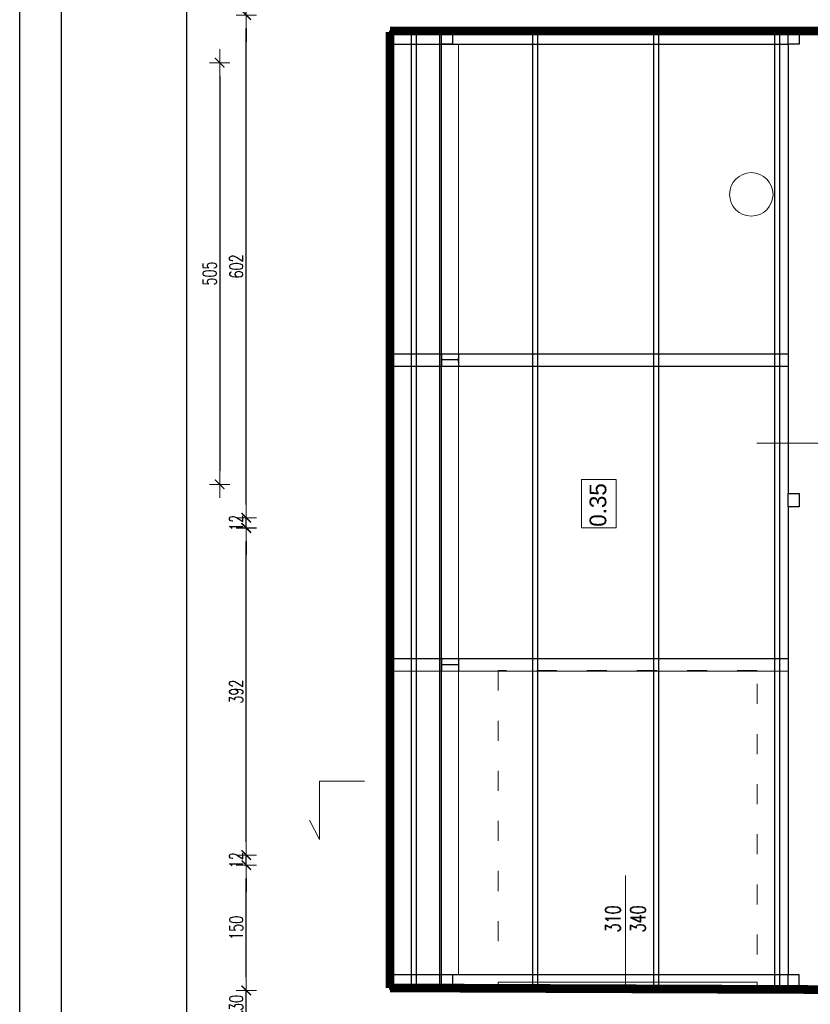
# Model space of a CAD drawing. Header units: millimetres. Extents: x -2948 to 78628, y 64669 to 215420.
# Tile 198 of 256: x 54494 to 55441, y 142922 to 144101. Entities that reach past the tile are written whole.
import ezdxf

# ---------------------------------------------------------------- set-up
doc = ezdxf.new("R2010")
doc.units = ezdxf.units.MM
for name, pattern in [('ACAD_ISO03W100', [30, 12, -18]), ('B0301', [25, 12.5, -6.25, 0, -6.25]), ('HIDDEN', [9.525, 6.35, -3.175])]:
    doc.linetypes.add(name, pattern=pattern)
for name, color, linetype in [('C--L99b', 1, 'Continuous'), ('FORMATKA', 7, 'Continuous'), ('KONSTR.STALOWA', 42, 'Continuous')]:
    doc.layers.add(name, color=color, linetype=linetype)
for name, color, linetype, lineweight in [('NOWE SCIANY', 3, 'Continuous', 13), ('OPIS', 2, 'Continuous', 13), ('pomiwszczenia', 95, 'Continuous', 20), ('POMOC', 1, 'Continuous', 13), ('STOLARKA', 3, 'Continuous', 13), ('WENTYLACJA', 21, 'Continuous', 9), ('WYMIAR', 5, 'Continuous', 13)]:
    doc.layers.add(name, color=color, linetype=linetype, lineweight=lineweight)
doc.styles.add('style2', font='romans.shx', dxfattribs={"width": 0.7})
doc.dimstyles.new('100', dxfattribs={"dimscale": 80, "dimtxt": 0.2, "dimasz": 0.2, "dimexe": 1.25, "dimexo": 0.625, "dimgap": 0.05, "dimtad": 1, "dimdec": 0, "dimdsep": 46, "dimlunit": 6, "dimtxsty": 'style2', "dimblk1": 'TICK', "dimblk2": 'TICK', "dimsah": 1, "dimcen": 0.2, "dimse1": 1, "dimse2": 1, "dimclrd": 256, "dimclrt": 2, "dimadec": 0, "dimazin": 0, "dimtfac": 1, "dimtdec": 0, "dimtix": 1, "dimtmove": 1, "dimatfit": 0, "dimldrblk": 'DOTSMALL', "dimfxl": 1, "dimtolj": 1, "dimtzin": 0, "dimarcsym": 0})

# ---------------------------------------------------------------- blocks, each defined once
blk = doc.blocks.new('TICK')
at = {"color": 5}
for p, q in [((0, -0.75), (0, 0.75)), ((-1, 0), (1, 0))]:
    blk.add_line(p, q, dxfattribs=at)
at = {"const_width": 0.1}
blk.add_lwpolyline([(-0.354, -0.354), (0.354, 0.354)], dxfattribs=at)
blk = doc.blocks.new('*D1675')
at = {"layer": 'Defpoints', "color": 0, "ltscale": 2, "transparency": 16777216}
for p in [(55393.1, 144049.7), (54733.5, 143544.7), (55387.5, 143544.7)]:
    blk.add_point(p, dxfattribs=at)
at = {"layer": 'WYMIAR', "lineweight": -2, "ltscale": 2, "transparency": 16777216}
blk.add_line((54733.5, 144033.7), (54733.5, 143560.7), dxfattribs=at)
at = {"layer": 'WYMIAR', "lineweight": -2, "ltscale": 2, "transparency": 16777216, "xscale": 16, "yscale": 16, "zscale": 16}
for p, rotation in [((54733.5, 144049.7), 90), ((54733.5, 143544.7), 270)]:
    blk.add_blockref('TICK', p, dxfattribs=dict(at, rotation=rotation))
at = {"layer": 'WYMIAR', "color": 2, "ltscale": 2, "transparency": 16777216, "insert": (54721.5, 143797.2), "char_height": 16, "attachment_point": 5, "rotation": 90, "style": 'style2'}
blk.add_mtext('\\A1;505', dxfattribs=at)
blk = doc.blocks.new('_DotSmall')
at = {"layer": 'OPIS', "color": 0, "const_width": 0.5}
blk.add_lwpolyline([(-0.0625, 0, 1), (0.0625, 0, 1)], format="xyb", close=True, dxfattribs=at)
blk = doc.blocks.new('*D1694')
at = {"layer": 'Defpoints', "color": 0, "ltscale": 2, "transparency": 16777216}
for p in [(54694.3, 147141.7), (55436.3, 147141.7), (55436.3, 137474.7)]:
    blk.add_point(p, dxfattribs=at)
at = {"layer": 'WYMIAR', "lineweight": -2, "ltscale": 2, "transparency": 16777216}
blk.add_line((54694.3, 137490.7), (54694.3, 147125.7), dxfattribs=at)
at = {"layer": 'WYMIAR', "lineweight": -2, "ltscale": 2, "transparency": 16777216, "xscale": 16, "yscale": 16, "zscale": 16}
for p, rotation in [((54694.3, 147141.7), 90.00020786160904), ((54694.3, 137474.7), 270.0002078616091)]:
    blk.add_blockref('TICK', p, dxfattribs=dict(at, rotation=rotation))
at = {"layer": 'WYMIAR', "color": 2, "ltscale": 2, "transparency": 16777216, "insert": (54681.8, 142308.2), "char_height": 16, "attachment_point": 5, "rotation": 90.0002, "style": 'style2'}
blk.add_mtext('\\A1;9\xa0667', dxfattribs=at)
blk = doc.blocks.new('*D1712')
at = {"layer": 'Defpoints', "color": 0, "ltscale": 2, "transparency": 16777216}
for p in [(54765.4, 142938.7), (55503.7, 142938.7), (55503.7, 142908.7)]:
    blk.add_point(p, dxfattribs=at)
at = {"layer": 'WYMIAR', "lineweight": -2, "ltscale": 2, "transparency": 16777216}
for p, q in [((54765.4, 142954.7), (54765.4, 142970.7)), ((54765.4, 142908.7), (54765.4, 142938.7)), ((54765.4, 142892.7), (54765.4, 142876.7))]:
    blk.add_line(p, q, dxfattribs=at)
at = {"layer": 'WYMIAR', "lineweight": -2, "ltscale": 2, "transparency": 16777216, "xscale": 16, "yscale": 16, "zscale": 16}
for p, rotation in [((54765.4, 142938.7), 270), ((54765.4, 142908.7), 90)]:
    blk.add_blockref('TICK', p, dxfattribs=dict(at, rotation=rotation))
at = {"layer": 'WYMIAR', "color": 2, "ltscale": 2, "transparency": 16777216, "insert": (54753.4, 142923.7), "char_height": 16, "attachment_point": 5, "rotation": 90, "style": 'style2'}
blk.add_mtext('\\A1;30', dxfattribs=at)
blk = doc.blocks.new('*D1713')
at = {"layer": 'Defpoints', "color": 0, "ltscale": 2, "transparency": 16777216}
for p in [(54765.4, 143088.7), (55493.3, 143088.7), (55503.7, 142938.7)]:
    blk.add_point(p, dxfattribs=at)
at = {"layer": 'WYMIAR', "lineweight": -2, "ltscale": 2, "transparency": 16777216}
blk.add_line((54765.4, 142954.7), (54765.4, 143072.7), dxfattribs=at)
at = {"layer": 'WYMIAR', "lineweight": -2, "ltscale": 2, "transparency": 16777216, "xscale": 16, "yscale": 16, "zscale": 16}
for p, rotation in [((54765.4, 143088.7), 90), ((54765.4, 142938.7), 270)]:
    blk.add_blockref('TICK', p, dxfattribs=dict(at, rotation=rotation))
at = {"layer": 'WYMIAR', "color": 2, "ltscale": 2, "transparency": 16777216, "insert": (54753.4, 143013.7), "char_height": 16, "attachment_point": 5, "rotation": 90, "style": 'style2'}
blk.add_mtext('\\A1;150', dxfattribs=at)
blk = doc.blocks.new('*D1739')
at = {"layer": 'Defpoints', "color": 0, "ltscale": 2, "transparency": 16777216}
for p in [(54765.4, 142908.7), (55493.3, 142908.7), (55478.3, 142758.7)]:
    blk.add_point(p, dxfattribs=at)
at = {"layer": 'WYMIAR', "lineweight": -2, "ltscale": 2, "transparency": 16777216}
blk.add_line((54765.4, 142774.7), (54765.4, 142892.7), dxfattribs=at)
at = {"layer": 'WYMIAR', "lineweight": -2, "ltscale": 2, "transparency": 16777216, "xscale": 16, "yscale": 16, "zscale": 16}
for p, rotation in [((54765.4, 142908.7), 90), ((54765.4, 142758.7), 270)]:
    blk.add_blockref('TICK', p, dxfattribs=dict(at, rotation=rotation))
at = {"layer": 'WYMIAR', "color": 2, "ltscale": 2, "transparency": 16777216, "insert": (54753.4, 142833.7), "char_height": 16, "attachment_point": 5, "rotation": 90, "style": 'style2'}
blk.add_mtext('\\A1;150', dxfattribs=at)
blk = doc.blocks.new('*D1740')
at = {"layer": 'Defpoints', "color": 0, "ltscale": 2, "transparency": 16777216}
for p in [(54765.4, 143100.7), (55478.3, 143100.7), (55478.3, 143088.7)]:
    blk.add_point(p, dxfattribs=at)
at = {"layer": 'WYMIAR', "lineweight": -2, "ltscale": 2, "transparency": 16777216}
for p, q in [((54765.4, 143116.7), (54765.4, 143132.7)), ((54765.4, 143088.7), (54765.4, 143100.7)), ((54765.4, 143072.7), (54765.4, 143056.7))]:
    blk.add_line(p, q, dxfattribs=at)
at = {"layer": 'WYMIAR', "lineweight": -2, "ltscale": 2, "transparency": 16777216, "xscale": 16, "yscale": 16, "zscale": 16}
for p, rotation in [((54765.4, 143100.7), 270), ((54765.4, 143088.7), 90)]:
    blk.add_blockref('TICK', p, dxfattribs=dict(at, rotation=rotation))
at = {"layer": 'WYMIAR', "color": 2, "ltscale": 2, "transparency": 16777216, "insert": (54753.4, 143094.7), "char_height": 16, "attachment_point": 5, "rotation": 90, "style": 'style2'}
blk.add_mtext('\\A1;12', dxfattribs=at)
blk = doc.blocks.new('*D1741')
at = {"layer": 'Defpoints', "color": 0, "ltscale": 2, "transparency": 16777216}
for p in [(54765.4, 143492.3), (55493.3, 143492.3), (55478.3, 143100.7)]:
    blk.add_point(p, dxfattribs=at)
at = {"layer": 'WYMIAR', "lineweight": -2, "ltscale": 2, "transparency": 16777216}
blk.add_line((54765.4, 143116.7), (54765.4, 143476.3), dxfattribs=at)
at = {"layer": 'WYMIAR', "lineweight": -2, "ltscale": 2, "transparency": 16777216, "xscale": 16, "yscale": 16, "zscale": 16}
for p, rotation in [((54765.4, 143492.3), 90), ((54765.4, 143100.7), 270)]:
    blk.add_blockref('TICK', p, dxfattribs=dict(at, rotation=rotation))
at = {"layer": 'WYMIAR', "color": 2, "ltscale": 2, "transparency": 16777216, "insert": (54753.4, 143296.5), "char_height": 16, "attachment_point": 5, "rotation": 90, "style": 'style2'}
blk.add_mtext('\\A1;392', dxfattribs=at)
blk = doc.blocks.new('*D1742')
at = {"layer": 'Defpoints', "color": 0, "ltscale": 2, "transparency": 16777216}
for p in [(54765.4, 143504.7), (55493.3, 143504.7), (55493.3, 143492.7)]:
    blk.add_point(p, dxfattribs=at)
at = {"layer": 'WYMIAR', "lineweight": -2, "ltscale": 2, "transparency": 16777216}
for p, q in [((54765.4, 143520.7), (54765.4, 143536.7)), ((54765.4, 143492.7), (54765.4, 143504.7)), ((54765.4, 143476.7), (54765.4, 143460.7))]:
    blk.add_line(p, q, dxfattribs=at)
at = {"layer": 'WYMIAR', "lineweight": -2, "ltscale": 2, "transparency": 16777216, "xscale": 16, "yscale": 16, "zscale": 16}
for p, rotation in [((54765.4, 143504.7), 270), ((54765.4, 143492.7), 90)]:
    blk.add_blockref('TICK', p, dxfattribs=dict(at, rotation=rotation))
at = {"layer": 'WYMIAR', "color": 2, "ltscale": 2, "transparency": 16777216, "insert": (54753.4, 143498.7), "char_height": 16, "attachment_point": 5, "rotation": 90, "style": 'style2'}
blk.add_mtext('\\A1;12', dxfattribs=at)
blk = doc.blocks.new('*D1743')
at = {"layer": 'Defpoints', "color": 0, "ltscale": 2, "transparency": 16777216}
for p in [(54765.4, 144106.7), (55502.3, 144106.7), (55493.3, 143504.7)]:
    blk.add_point(p, dxfattribs=at)
at = {"layer": 'WYMIAR', "lineweight": -2, "ltscale": 2, "transparency": 16777216}
blk.add_line((54765.4, 143520.7), (54765.4, 144090.7), dxfattribs=at)
at = {"layer": 'WYMIAR', "lineweight": -2, "ltscale": 2, "transparency": 16777216, "xscale": 16, "yscale": 16, "zscale": 16}
for p, rotation in [((54765.4, 144106.7), 90), ((54765.4, 143504.7), 270)]:
    blk.add_blockref('TICK', p, dxfattribs=dict(at, rotation=rotation))
at = {"layer": 'WYMIAR', "color": 2, "ltscale": 2, "transparency": 16777216, "insert": (54753.4, 143805.7), "char_height": 16, "attachment_point": 5, "rotation": 90, "style": 'style2'}
blk.add_mtext('\\A1;602', dxfattribs=at)
blk = doc.blocks.new('*D1744')
at = {"layer": 'Defpoints', "color": 0, "ltscale": 2, "transparency": 16777216}
for p in [(54765.4, 144136.7), (55493.3, 144136.7), (55502.3, 144106.7)]:
    blk.add_point(p, dxfattribs=at)
at = {"layer": 'WYMIAR', "lineweight": -2, "ltscale": 2, "transparency": 16777216}
for p, q in [((54765.4, 144152.7), (54765.4, 144168.7)), ((54765.4, 144106.7), (54765.4, 144136.7)), ((54765.4, 144090.7), (54765.4, 144074.7))]:
    blk.add_line(p, q, dxfattribs=at)
at = {"layer": 'WYMIAR', "lineweight": -2, "ltscale": 2, "transparency": 16777216, "xscale": 16, "yscale": 16, "zscale": 16}
for p, rotation in [((54765.4, 144136.7), 270), ((54765.4, 144106.7), 90)]:
    blk.add_blockref('TICK', p, dxfattribs=dict(at, rotation=rotation))
at = {"layer": 'WYMIAR', "color": 2, "ltscale": 2, "transparency": 16777216, "insert": (54753.4, 144121.7), "char_height": 16, "attachment_point": 5, "rotation": 90, "style": 'style2'}
blk.add_mtext('\\A1;30', dxfattribs=at)

msp = doc.modelspace()

# ---------------------------------------------------------------- linework, layer by layer
at = {"layer": 'C--L99b', "color": 12, "linetype": 'B0301', "true_color": 0xdb0000, "const_width": 10.4}
for points in [[(54937.3, 144087.8), (55452.3, 144087.7)], [(54937.3, 144086.6), (54937.3, 142941.7)], [(54937.3, 142941.7), (55452.3, 142939.7)]]:
    msp.add_lwpolyline(points, dxfattribs=at)
at = {"layer": 'FORMATKA', "ltscale": 2}
for points in [[(57464, 149583.3), (57464, 137083.3), (54494, 137083.3), (54494, 149583.3)], [(54544, 137133.3), (54544, 149528.4), (57414, 149528.4), (57414, 137133.3)]]:
    msp.add_lwpolyline(points, close=True, dxfattribs=at)
at = {"layer": 'KONSTR.STALOWA', "ltscale": 2}
for p, q in [((54937.3, 144087.7), (55452.3, 144087.7)), ((54937.3, 144071.7), (54937.3, 144086.6)), ((54963.3, 142941.7), (54963.3, 144087.7)), ((54969.3, 142941.7), (54969.3, 144087.7)), ((54997.3, 142941.7), (54997.3, 144089.7)), ((54997.3, 144089.7), (55452.3, 144089.7)), ((54999.3, 142941.7), (54999.3, 144087.7)), ((55108.3, 142941.7), (55108.3, 144087.7)), ((55114.3, 142941.7), (55114.3, 144087.7)), ((55253.3, 142941.7), (55253.3, 144087.7)), ((55259.3, 142941.7), (55259.3, 144087.7)), ((55398.1, 142941.6), (55398.1, 144087.6)), ((55404.1, 142941.6), (55404.1, 144087.6)), ((54937.3, 144071.7), (55414.3, 144071.7)), ((55414.3, 144071.7), (55414.3, 143533.7)), ((54937.3, 143701.1), (55414.3, 143701.1)), ((54937.3, 143686.2), (54937.3, 143701.1)), ((54937.3, 143686.2), (55414.3, 143686.2)), ((55414.3, 143517.7), (55414.1, 142957.7)), ((54937.3, 143336.1), (55414.2, 143336)), ((54937.3, 143321.2), (54937.3, 143336.1)), ((54937.3, 143321.2), (55414.2, 143321.1)), ((54937.3, 142957.7), (55414.1, 142957.7)), ((54937.3, 142941.7), (54937.3, 142956.6)), ((55452.3, 142941.7), (54937.3, 142941.7)), ((55452.3, 142939.7), (54937.3, 142939.7))]:
    msp.add_line(p, q, dxfattribs=at)
at = {"layer": 'KONSTR.STALOWA', "linetype": 'HIDDEN', "ltscale": 2}
msp.add_line((54937.3, 142939.7), (54937.3, 144087.7), dxfattribs=at)
at = {"layer": 'KONSTR.STALOWA', "lineweight": 30, "ltscale": 2}
for p, q in [((54999.3, 143701.1), (54999.3, 143686.2)), ((55019.3, 143701.1), (55019.3, 143686.2)), ((55019.3, 143693.7), (54999.3, 143693.7)), ((55019.3, 143691.7), (55019.3, 143695.7)), ((54999.3, 143336.1), (54999.3, 143321.2)), ((55019.3, 143336.1), (55019.3, 143321.2)), ((55019.3, 143328.7), (54999.3, 143328.7))]:
    msp.add_line(p, q, dxfattribs=at)
for points in [[(54999.3, 144071.7), (54999.3, 144087.7), (55012.3, 144087.7), (55012.3, 144071.7)], [(55414.3, 144071.7), (55414.3, 144087.7), (55427.3, 144087.7), (55427.3, 144071.7)], [(55414.3, 143517.7), (55414.3, 143533.7), (55427.3, 143533.7), (55427.3, 143517.7)], [(54999.3, 142941.7), (54999.3, 142957.7), (55012.3, 142957.7), (55012.3, 142941.7)], [(55414.1, 142941.7), (55414.1, 142957.7), (55427.1, 142957.7), (55427.1, 142941.7)]]:
    msp.add_lwpolyline(points, close=True, dxfattribs=at)
at = {"layer": 'NOWE SCIANY'}
msp.add_line((55219.6, 142940.7), (55219.6, 143076.2), dxfattribs=at)
msp.add_line((55219.6, 142940.7), (55219.6, 143076.2), dxfattribs=at)
msp.add_line((55219.6, 142940.7), (55219.6, 143076.2), dxfattribs=at)
at = {"layer": 'NOWE SCIANY', "linetype": 'ACAD_ISO03W100', "ltscale": 2}
msp.add_lwpolyline([(55377.1, 142981.7), (55377.1, 143321.7), (55067.1, 143321.7), (55067.1, 142993.7)], dxfattribs=at)
at = {"layer": 'NOWE SCIANY', "ltscale": 2}
msp.add_lwpolyline([(55067.1, 142948.7), (55377.1, 142948.7), (55377.1, 142940.7), (55067.1, 142940.7)], close=True, dxfattribs=at)
at = {"layer": 'pomiwszczenia'}
msp.add_lwpolyline([(55166.7, 143492.8), (55166.7, 143550.7), (55208.4, 143550.7), (55208.4, 143492.8)], close=True, dxfattribs=at)
at = {"layer": 'POMOC'}
for p, q in [((55019.3, 142957.7), (55019.3, 144071.7)), ((55533.5, 143593.9), (55376.9, 143593.9)), ((55533.5, 143593.9), (55376.9, 143593.9))]:
    msp.add_line(p, q, dxfattribs=at)
at = {"layer": 'STOLARKA', "ltscale": 2}
for p, q in [((54853, 143189.2), (54853, 143119.5)), ((54853, 143189.2), (54906.9, 143189.2)), ((54853, 143119.5), (54841.1, 143142.6)), ((54950.3, 142939.7), (55452.3, 142939.7))]:
    msp.add_line(p, q, dxfattribs=at)
at = {"layer": 'WENTYLACJA', "ltscale": 2}
msp.add_circle((55370.1, 143892), 26, dxfattribs=at)

# ---------------------------------------------------------------- texts
at = {"layer": 'NOWE SCIANY', "linetype": 'Continuous', "ltscale": 0.2, "insert": (55195.3, 143008.1), "char_height": 18, "width": 280.137, "attachment_point": 1, "rotation": 89.9915, "style": 'style2'}
msp.add_mtext('310\\P340', dxfattribs=at)
at = {"layer": 'pomiwszczenia', "insert": (55186.6, 143520), "char_height": 20, "attachment_point": 5, "rotation": 90}
msp.add_mtext_dynamic_manual_height_columns('0.35', width=0.766, gutter_width=4.5, heights=[0], dxfattribs=at)

# ---------------------------------------------------------------- dimensions: what is measured, and where the dimension line sits
at = {"layer": 'WYMIAR', "ltscale": 2}
dim = msp.add_linear_dim(base=(54694.3, 147141.7), p1=(55436.3, 137474.7), p2=(55436.3, 147141.7), angle=90.0002, dimstyle='100', dxfattribs=at)
dim.commit()
dim.dimension.update_dxf_attribs({"geometry": '*D1694', "text_midpoint": (54693.8, 142308.2), "dimtype": 161})
for base, p1, p2, picture, middle in [((54765.4, 144136.7), (55502.3, 144106.7), (55493.3, 144136.7), '*D1744', (54753.4, 144121.7)), ((54765.4, 144106.7), (55493.3, 143504.7), (55502.3, 144106.7), '*D1743', (54753.4, 143805.7)), ((54733.5, 143544.7), (55393.1, 144049.7), (55387.5, 143544.7), '*D1675', (54721.5, 143797.2)), ((54765.4, 143504.7), (55493.3, 143492.7), (55493.3, 143504.7), '*D1742', (54753.4, 143498.7)), ((54765.4, 143492.3), (55478.3, 143100.7), (55493.3, 143492.3), '*D1741', (54753.4, 143296.5)), ((54765.4, 143100.7), (55478.3, 143088.7), (55478.3, 143100.7), '*D1740', (54753.4, 143094.7)), ((54765.4, 143088.7), (55503.7, 142938.7), (55493.3, 143088.7), '*D1713', (54753.4, 143013.7)), ((54765.4, 142938.7), (55503.7, 142908.7), (55503.7, 142938.7), '*D1712', (54753.4, 142923.7)), ((54765.4, 142908.7), (55478.3, 142758.7), (55493.3, 142908.7), '*D1739', (54753.4, 142833.7))]:
    dim = msp.add_linear_dim(base=base, p1=p1, p2=p2, angle=90, dimstyle='100', dxfattribs=at)
    dim.commit()
    dim.dimension.update_dxf_attribs({"geometry": picture, "text_midpoint": middle})

doc.saveas('drawing.dxf')
